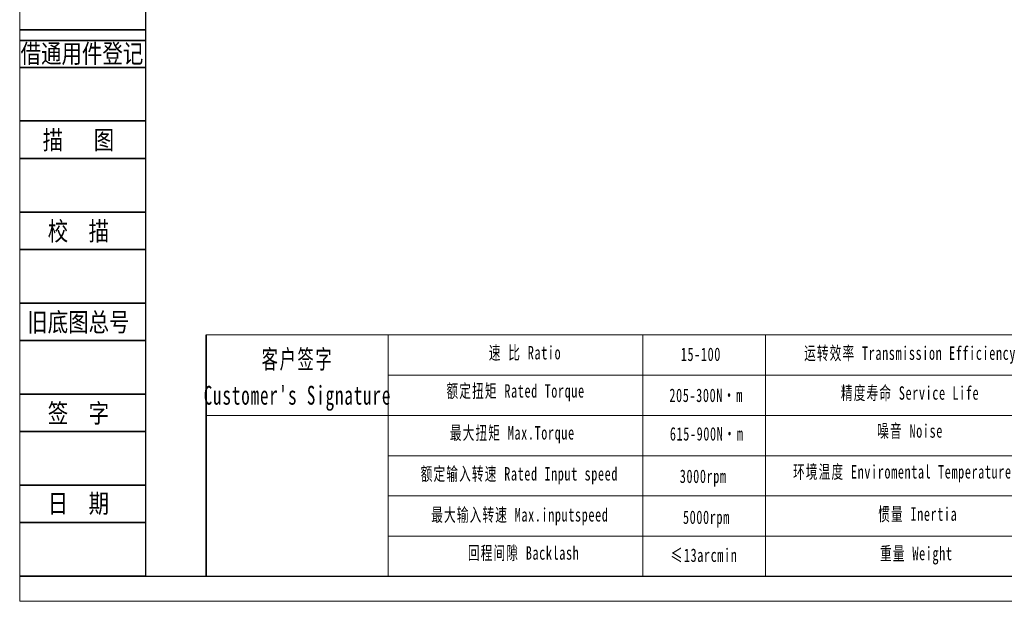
# Model space of a CAD drawing. Header units: millimetres. Extents: x 8988 to 9844, y -574 to 31.
# Tile 1 of 14: x 8988 to 9388, y -574 to -338. Entities that reach past the tile are written whole.
import ezdxf
from ezdxf.enums import TextEntityAlignment as Align

# ---------------------------------------------------------------- set-up
doc = ezdxf.new("R2010")
doc.units = ezdxf.units.MM
doc.layers.get('0').update_dxf_attribs({"lineweight": 18})
for name, color, linetype, lineweight in [('2细线层', 4, 'Continuous', 35), ('6文字层', 3, 'Continuous', 35), ('7标注层', 4, 'Continuous', 35), ('SLD-0', 7, 'Continuous', 18), ('图框_外框线', 7, 'Continuous', 18)]:
    doc.layers.add(name, color=color, linetype=linetype, lineweight=lineweight)
doc.styles.add('宋体', font='txt', dxfattribs={"width": 0.8})
doc.styles.add('标准', font='txt', dxfattribs={"width": 0.667})

msp = doc.modelspace()

# ---------------------------------------------------------------- linework, layer by layer
for p, q in [((9137.8123, -465.9209), (9137.8123, -563.7729)), ((9241.0977, -465.9209), (9241.0977, -563.7729))]:
    msp.add_line(p, q)
at = {"layer": '2细线层'}
for p, q in [((8988.4882, -342.2283), (9039.3345, -342.2283)), ((8988.4882, -346.5719), (9039.3345, -346.5719)), ((8988.4882, -357.4312), (9039.3345, -357.4312)), ((8988.4882, -379.1496), (9039.3345, -379.1496)), ((8988.4882, -394.3525), (9039.3345, -394.3525)), ((8988.4882, -416.0709), (9039.3345, -416.0709)), ((8988.4882, -431.2738), (9039.3345, -431.2738)), ((8988.4882, -452.9922), (9039.3345, -452.9922)), ((8988.4882, -468.1951), (9039.3345, -468.1951)), ((8988.4882, -489.9135), (9039.3345, -489.9135)), ((8988.4882, -505.1164), (9039.3345, -505.1164)), ((8988.4882, -526.8348), (9039.3345, -526.8348)), ((8988.4882, -542.0377), (9039.3345, -542.0377)), ((8988.4882, -563.7562), (9039.3345, -563.7562))]:
    msp.add_line(p, q, dxfattribs=at)
at = {"layer": '7标注层', "color": 0}
msp.add_line((9063.9983, -465.9209), (9063.9983, -563.7562), dxfattribs=at)
at = {"layer": 'SLD-0'}
msp.add_line((9290.8624, -465.9209), (9290.8624, -563.745), dxfattribs=at)
at = {"layer": '图框_外框线'}
for p, q in [((9063.9983, -465.9209), (9834.2428, -465.9209)), ((9137.8123, -482.2448), (9570.7056, -482.2448)), ((9063.9983, -498.5686), (9834.2428, -498.5686)), ((9137.8123, -514.8925), (9834.2428, -514.8925)), ((9137.8123, -531.2163), (9834.2428, -531.2163)), ((9137.8123, -547.5402), (9834.2428, -547.5402))]:
    msp.add_line(p, q, dxfattribs=at)
at = {"layer": '图框_外框线', "color": 3}
msp.add_lwpolyline([(8988.3788, -573.9473), (9844.4339, -573.9473), (9844.4339, 31.406), (8988.3788, 31.406)], close=True, dxfattribs=at)
at = {"layer": '图框_外框线', "color": 3, "lineweight": 25}
msp.add_lwpolyline([(9039.3345, -563.7562), (9834.2428, -563.7562), (9834.2428, 21.2148), (9039.3345, 21.2148)], close=True, dxfattribs=at)

# ---------------------------------------------------------------- texts
at = {"layer": '6文字层', "color": 3, "style": '宋体', "width": 0.8}
for s, p in [('借通用件登记', (9013.6356, -351.7136)), ('描   图', (9012.1865, -386.751)), ('校  描', (9012.1865, -423.6723)), ('旧底图总号', (9012.1865, -460.5937)), ('签  字', (9012.1865, -497.515)), ('日  期', (9012.2, -534.2195))]:
    msp.add_text(s, height=7.60145, dxfattribs=at).set_placement(p, align=Align.MIDDLE)
at = {"layer": 'SLD-0', "color": 1, "attachment_point": 2, "line_spacing_factor": 1.15057, "style": '标准'}
for s, insert, char_height, width in [("\\T1.1;客户签字\\PCustomer's Signature", (9101.0325, -471.9609), 7.617795, 94.766158), ('\\T1.1;速 比 Ratio', (9193.3251, -470.4095), 5.441282, 44.460232), ('\\T1.1;\\pxqc;15-100', (9264.6359, -471.0371), 5.441282, 23.135195), ('\\T1.1;运转效率 Transmission Efficiency', (9349.4712, -470.5767), 5.441282, 92.46672), ('\\T1.1;额定扭矩 Rated Torque', (9189.5004, -485.8888), 5.441282, 96.608476), ('\\T1.1;精度寿命 Service Life', (9349.4712, -486.748), 5.441282, 72.579803), ('{\\T1.1;205-300N·m}', (9266.794, -487.6732), 5.441282, 45.068098), ('\\T1.1;最大扭矩 Max.Torque', (9188.1617, -502.8969), 5.441282, 64.228933), ('\\T1.1;噪音 Noise', (9349.4712, -502.1399), 5.441282, 48.013604), ('{\\T1.1;615-900N·m}', (9266.9871, -503.3029), 5.441282, 54.11603), ('\\T1.1;额定输入转速 Rated Input speed', (9191.0303, -519.5228), 5.441282, 85.391932), ('{\\T1.1;环境温度 Enviromental Temperature}', (9346.3517, -518.7009), 5.441282, 201.602178), ('\\T1.1;3000rpm', (9265.577, -520.5126), 5.441282, 37.492642), ('\\T1.1;惯量 Inertia', (9352.5907, -535.8463), 5.441282, 49.157915), ('\\T1.1;最大输入转速 Max.inputspeed ', (9191.2215, -536.1487), 5.441282, 85.88524), ('\\T1.1;5000rpm', (9266.8756, -537.1271), 5.441282, 118.97804), ('\\T1.1;回程间隙 Backlash', (9192.7514, -551.628), 5.441282, 69.639418), ('\\T1.1;≤13arcmin ', (9265.8806, -552.5294), 5.441282, 41.856978), ('\\T1.1;重量 Weight', (9352.0058, -551.8227), 5.441282, 42.310351)]:
    msp.add_mtext(s, dxfattribs=dict(at, insert=insert, char_height=char_height, width=width))

# ---------------------------------------------------------------- next in the draw order: texts
at = {"layer": 'SLD-0', "color": 1, "char_height": 5.441282, "width": 201.602178, "attachment_point": 2, "style": '标准', "bg_fill": 2}
for s, insert in [('{\\f宋体|b0|i0|c134|p2;\\W0.65;扭转刚性 \\fArial|b0|i0|c0|p34;Torsional Rigidity}', (9484.0886, -471.5235)), ('{\\f宋体|b0|i0|c134|p2;容许径向力Max Radial Force}', (9483.4959, -486.5056)), ('{\\f宋体|b0|i0|c134|p2;容许轴向力Max Axial Force}', (9482.0961, -503.1778))]:
    msp.add_mtext(s, dxfattribs=dict(at, insert=insert))

doc.saveas('drawing.dxf')
